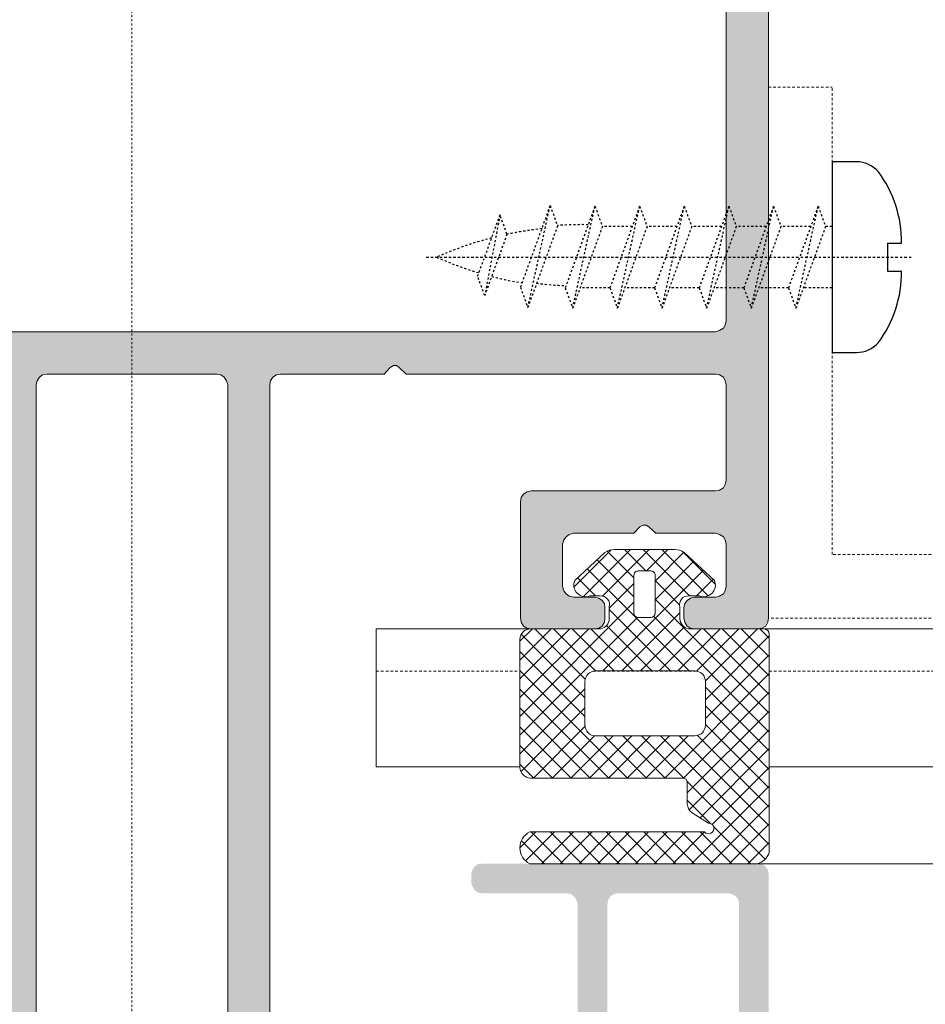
# Model space of a CAD drawing. Header units: millimetres. Extents: x -226731 to 126254, y -16359 to 60195.
# Tile 109 of 256: x -158974 to -158931, y 10585 to 10631. Entities that reach past the tile are written whole.
import ezdxf

# ---------------------------------------------------------------- set-up
doc = ezdxf.new("R2010")
doc.units = ezdxf.units.MM
doc.header["$LTSCALE"] = 0.1
doc.header["$MEASUREMENT"] = 0
doc.linetypes.add('CENTER', pattern=[2, 1.25, -0.25, 0.25, -0.25])
doc.linetypes.add('HIDDEN', pattern=[0.375, 0.25, -0.125])
for name, color, linetype, lineweight in [('01. Aluminium (Main Structure)', 6, 'Continuous', 5), ('0_CCE_ FF_SIDE WALL SPRINKLER', 6, 'Continuous', 0), ('2_Centerline', 1, 'CENTER', 15), ('3_Hatch', 8, 'Continuous', 0), ('SPRINKLER COVERAGE AREA', 1, 'Continuous', 9)]:
    doc.layers.add(name, color=color, linetype=linetype, lineweight=lineweight)
for name, color, linetype in [('CENTER LINE', 8, 'CENTER'), ('FIRE FIGHTING SERVICES', 5, 'Continuous'), ('HARDWARES', 7, 'Continuous')]:
    doc.layers.add(name, color=color, linetype=linetype)

# ---------------------------------------------------------------- blocks, each defined once
blk = doc.blocks.new('*U425')
at = {"layer": '3_Hatch'}
h = blk.add_hatch(color=8, dxfattribs=at)
h.dxf.hatch_style = 1
h.paths.add_polyline_path([(-4.223506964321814, 77.47590982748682), (-3.912497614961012, 77.78691917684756), (-3.912497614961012, 81.75436177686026), (-4.498231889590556, 82.77861923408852), (-4.498231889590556, 116.9740971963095), (-4.461947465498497, 117.1565560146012), (-4.352057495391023, 117.3213909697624), (-4.205883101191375, 117.4312809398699), (-4.004763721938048, 117.467565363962), (4.004763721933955, 117.467565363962), (4.188259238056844, 117.4312809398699), (4.35205749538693, 117.3213909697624), (4.461947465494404, 117.1565560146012), (4.516892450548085, 116.9740971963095), (4.516892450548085, 82.77861923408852), (3.894873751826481, 81.75436177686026), (3.894873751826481, 77.78691917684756), (4.205883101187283, 77.47590982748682), (4.297112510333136, 77.32973543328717), (4.297112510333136, 77.18356103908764), (4.205883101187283, 77.03738664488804), (3.894873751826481, 76.74400115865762), (3.894873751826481, 72.77655855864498), (4.516892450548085, 71.75230110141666), (4.516892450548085, 65.75396745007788), (4.461947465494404, 65.57150863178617), (4.35205749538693, 65.40667367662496), (4.188259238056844, 65.29678370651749), (4.004763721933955, 65.26049928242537), (-4.004763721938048, 65.26049928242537), (-4.205883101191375, 65.29678370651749), (-4.352057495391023, 65.40667367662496), (-4.461947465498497, 65.57150863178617), (-4.498231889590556, 65.75396745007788), (-4.498231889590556, 71.75230110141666), (-3.912497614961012, 72.77655855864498), (-3.912497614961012, 76.74400115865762), (-4.223506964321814, 77.03738664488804), (-4.278451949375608, 77.18356103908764), (-4.278451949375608, 77.32973543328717)], flags=16)
h.paths.add_polyline_path([(10.03938179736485, 65.44399479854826), (9.984436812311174, 65.26049928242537), (9.965776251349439, 65.07804046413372), (9.856922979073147, 64.91320550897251), (9.692088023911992, 64.80331553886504), (9.509629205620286, 64.76703111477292), (7.003930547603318, 64.76703111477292), (6.821471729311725, 64.80331553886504), (6.637976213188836, 64.91320550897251), (6.528086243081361, 65.07804046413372), (6.510462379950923, 65.26049928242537), (6.510462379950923, 116.9740971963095), (6.528086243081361, 117.1565560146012), (6.637976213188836, 117.3213909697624), (6.821471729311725, 117.4312809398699), (7.003930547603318, 117.467565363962), (11.88677733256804, 117.467565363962), (12.17912612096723, 117.7785747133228), (12.32530051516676, 117.8698041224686), (12.47147490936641, 117.8698041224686), (12.59898874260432, 117.7785747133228), (12.92865865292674, 117.467565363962), (27.50255676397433, 117.467565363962), (27.68605228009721, 117.4312809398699), (27.86851109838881, 117.3213909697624), (27.95974050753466, 117.1565560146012), (27.99602493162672, 116.9740971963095), (27.99602493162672, 112.475865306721), (27.95974050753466, 112.2747459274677), (27.86851109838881, 112.1099109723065), (27.68605228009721, 112.000021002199), (27.50255676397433, 111.9637365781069), (18.81710233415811, 111.9637365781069), (18.61598295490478, 111.9274521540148), (18.45114799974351, 111.8175621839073), (18.34125802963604, 111.6527272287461), (18.30497360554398, 111.4516078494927), (18.30497360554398, 105.9840634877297), (18.34125802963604, 105.7829441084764), (18.45114799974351, 105.6004852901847), (18.61598295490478, 105.5082191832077), (18.81710233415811, 105.4719347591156), (21.79760859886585, 105.4719347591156), (21.99872797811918, 105.5082191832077), (22.16356293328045, 105.6004852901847), (22.27241620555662, 105.7829441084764), (22.29107676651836, 105.9840634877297), (22.29107676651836, 106.4599077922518), (22.27241620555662, 106.6610271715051), (22.16356293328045, 106.8072015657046), (21.99872797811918, 106.9170915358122), (21.79760859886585, 106.9709998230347), (20.80963556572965, 106.9709998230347), (20.60851618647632, 107.008320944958), (20.46234179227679, 107.1182109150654), (20.35245182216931, 107.264385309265), (20.29750683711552, 107.4655046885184), (20.29750683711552, 109.45803792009), (20.35245182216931, 109.6591572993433), (20.46234179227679, 109.8053316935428), (20.60851618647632, 109.9152216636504), (20.80963556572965, 109.9701666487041), (23.64396743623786, 109.9701666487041), (23.93735292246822, 110.2811759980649), (24.08352731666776, 110.3547815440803), (24.2297017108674, 110.3547815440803), (24.35721554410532, 110.2811759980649), (24.68688545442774, 109.9701666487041), (27.50255676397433, 109.9701666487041), (27.68605228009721, 109.9152216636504), (27.86851109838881, 109.8053316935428), (27.95974050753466, 109.6591572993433), (27.99602493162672, 109.45803792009), (27.99602493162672, 107.4655046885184), (27.95974050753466, 107.264385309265), (27.86851109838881, 107.1182109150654), (27.68605228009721, 107.008320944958), (27.50255676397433, 106.9709998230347), (26.51562042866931, 106.9709998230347), (26.31450104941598, 106.9170915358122), (26.16832665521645, 106.8072015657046), (26.05843668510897, 106.6610271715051), (26.00349170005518, 106.4599077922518), (26.00349170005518, 105.9840634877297), (26.05843668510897, 105.7829441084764), (26.16832665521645, 105.6004852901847), (26.31450104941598, 105.5082191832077), (26.51562042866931, 105.4719347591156), (29.51375055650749, 105.4719347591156), (29.69724607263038, 105.5082191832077), (29.86208102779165, 105.6004852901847), (29.97093430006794, 105.7829441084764), (29.98959486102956, 105.9840634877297), (29.97093430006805, 200.4655619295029), (29.86208102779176, 200.6490574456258), (29.77966355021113, 200.7040024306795), (29.69724607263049, 200.7589474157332), (29.60549831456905, 200.7677593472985), (29.5137505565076, 200.7765712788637), (-29.51375055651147, 200.7765712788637), (-29.7148699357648, 200.7589474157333), (-29.86104432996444, 200.6490574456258), (-29.97093430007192, 200.4655619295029), (-30.00721872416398, 200.3017636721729), (-30.00721872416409, 105.9840634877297), (-29.97093430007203, 105.7829441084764), (-29.86104432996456, 105.6004852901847), (-29.71486993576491, 105.5082191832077), (-29.51375055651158, 105.4719347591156), (-26.4959231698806, 105.4719347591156), (-26.31346435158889, 105.5082191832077), (-26.14862939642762, 105.6004852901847), (-26.03873942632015, 105.7829441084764), (-26.00245500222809, 105.9840634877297), (-26.00245500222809, 106.4599077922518), (-26.03873942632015, 106.6610271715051), (-26.14862939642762, 106.8072015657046), (-26.31346435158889, 106.9170915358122), (-26.4959231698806, 106.9709998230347), (-27.52018062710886, 106.9709998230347), (-27.68501558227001, 107.008320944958), (-27.86747440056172, 107.1182109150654), (-27.97736437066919, 107.264385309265), (-28.01364879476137, 107.4655046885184), (-28.01364879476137, 109.45803792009), (-27.97736437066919, 109.6591572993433), (-27.86747440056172, 109.8053316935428), (-27.68501558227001, 109.9152216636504), (-27.52018062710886, 109.9701666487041), (-24.68584875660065, 109.9701666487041), (-24.37483940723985, 110.2811759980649), (-24.24732557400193, 110.3547815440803), (-24.06383005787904, 110.3547815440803), (-23.93631622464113, 110.2811759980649), (-23.62530687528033, 109.9701666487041), (-20.80963556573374, 109.9701666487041), (-20.60851618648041, 109.9152216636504), (-20.44368123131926, 109.8053316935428), (-20.33379126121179, 109.6591572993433), (-20.29750683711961, 109.45803792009), (-20.29750683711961, 107.4655046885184), (-20.33379126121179, 107.264385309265), (-20.44368123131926, 107.1182109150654), (-20.60851618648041, 107.008320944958), (-20.80963556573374, 106.9709998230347), (-21.81523246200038, 106.9709998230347), (-22.01635184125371, 106.9170915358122), (-22.16252623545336, 106.8072015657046), (-22.27241620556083, 106.6610271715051), (-22.30870062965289, 106.4599077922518), (-22.30870062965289, 105.9840634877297), (-22.27241620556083, 105.7829441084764), (-22.16252623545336, 105.6004852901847), (-22.01635184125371, 105.5082191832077), (-21.81523246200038, 105.4719347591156), (-18.79740507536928, 105.4719347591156), (-18.61494625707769, 105.5082191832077), (-18.45011130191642, 105.6004852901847), (-18.34125802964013, 105.7829441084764), (-18.30393690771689, 105.9840634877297), (-18.30393690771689, 111.4516078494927), (-18.34125802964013, 111.6527272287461), (-18.45011130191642, 111.8175621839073), (-18.61494625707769, 111.9274521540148), (-18.79740507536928, 111.9637365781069), (-27.52018062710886, 111.9637365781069), (-27.68501558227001, 112.000021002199), (-27.86747440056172, 112.1099109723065), (-27.97736437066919, 112.2747459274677), (-28.01364879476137, 112.475865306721), (-28.01364879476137, 116.9740971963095), (-27.97736437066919, 117.1565560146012), (-27.86747440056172, 117.3213909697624), (-27.68501558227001, 117.4312809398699), (-27.52018062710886, 117.467565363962), (-12.92762195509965, 117.467565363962), (-12.61764930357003, 117.7785747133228), (-12.48909877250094, 117.8698041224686), (-12.3429243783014, 117.8698041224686), (-12.17808942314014, 117.7785747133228), (-11.86708007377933, 117.467565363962), (-7.002893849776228, 117.467565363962), (-6.801774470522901, 117.4312809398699), (-6.655600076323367, 117.3213909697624), (-6.545710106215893, 117.1565560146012), (-6.509425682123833, 116.9740971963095), (-6.509425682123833, 65.26049928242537), (-6.545710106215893, 65.07804046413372), (-6.655600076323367, 64.91320550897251), (-6.801774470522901, 64.80331553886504), (-7.002893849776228, 64.76703111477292), (-9.508592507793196, 64.76703111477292), (-9.709711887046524, 64.80331553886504), (-9.855886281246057, 64.91320550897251), (-9.965776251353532, 65.07804046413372), (-10.0020606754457, 65.26049928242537), (-10.03834509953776, 65.44399479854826), (-10.14823506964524, 65.62645361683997), (-10.31307002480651, 65.73634358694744), (-10.4955288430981, 65.75396745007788), (-11.50216243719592, 65.75396745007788), (-11.70328181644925, 65.73634358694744), (-11.8494562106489, 65.62645361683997), (-11.95934618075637, 65.44399479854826), (-12.01325446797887, 65.26049928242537), (-12.01325446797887, 63.24930548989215), (-11.95934618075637, 63.06580997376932), (-11.8494562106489, 62.90201171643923), (-11.70328181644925, 62.79212174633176), (-11.50216243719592, 62.77346118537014), (-0.5297525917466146, 62.77346118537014), (-0.201119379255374, 63.06580997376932), (-0.07256884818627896, 63.13941551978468), (0.07360554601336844, 63.13941551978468), (0.2197799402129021, 63.06580997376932), (0.5121287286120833, 62.77346118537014), (11.50216243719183, 62.77346118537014), (11.68565795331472, 62.79212174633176), (11.8494562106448, 62.90201171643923), (11.95934618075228, 63.06580997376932), (12.01429116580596, 63.24930548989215), (12.01429116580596, 65.26049928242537), (11.95934618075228, 65.44399479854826), (11.8494562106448, 65.62645361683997), (11.68565795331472, 65.73634358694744), (11.50216243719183, 65.75396745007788), (10.4965655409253, 65.75396745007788), (10.29544616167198, 65.73634358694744), (10.14927176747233, 65.62645361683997)])
h.paths.add_polyline_path([(27.99602493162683, 197.2839362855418), (27.95974050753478, 197.4674318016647), (27.86851109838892, 197.6498906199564), (27.68605228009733, 197.7597805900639), (27.50255676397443, 197.7960650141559), (-27.52018062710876, 197.796065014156), (-27.6850155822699, 197.7597805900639), (-27.8674744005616, 197.6498906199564), (-27.97736437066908, 197.4674318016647), (-28.01364879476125, 197.2839362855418), (-28.01364879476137, 119.9732640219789), (-27.97736437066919, 119.7721446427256), (-27.86747440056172, 119.625970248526), (-27.68501558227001, 119.5160802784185), (-27.52018062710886, 119.4611352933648), (27.50255676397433, 119.4611352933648), (27.68605228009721, 119.5160802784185), (27.86851109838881, 119.625970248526), (27.95974050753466, 119.7721446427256), (27.99602493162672, 119.9732640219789)], flags=16)
h = blk.add_hatch(color=8, dxfattribs=at)
h.dxf.hatch_style = 1
h.paths.add_polyline_path([(28.60984527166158, 92.52736783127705), (28.60984527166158, 57.99274105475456), (28.57251278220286, 57.8278558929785), (28.46362635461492, 57.64534150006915), (28.28007494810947, 57.53541805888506), (28.09756055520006, 57.51675181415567), (22.90212243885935, 57.51675181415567), (22.70094180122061, 57.53541805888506), (22.53709365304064, 57.64534150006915), (22.44479944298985, 57.8278558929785), (22.40850396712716, 57.99274105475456), (22.40850396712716, 92.52736783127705), (22.44479944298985, 92.71091923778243), (22.53709365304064, 92.87476738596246), (22.70094180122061, 92.9846908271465), (22.90212243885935, 93.02202331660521), (28.09756055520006, 93.02202331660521), (28.28007494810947, 92.9846908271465), (28.46362635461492, 92.87476738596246), (28.57251278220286, 92.71091923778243)], flags=16)
h.paths.add_polyline_path([(22.40850396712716, 37.8902324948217), (22.3535422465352, 38.09141313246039), (22.2436188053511, 38.2562982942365), (22.09739988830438, 38.36622173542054), (21.89621925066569, 38.40251721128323), (21.49385797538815, 38.40251721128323), (21.3113435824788, 38.36622173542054), (21.14645842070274, 38.2562982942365), (21.03653497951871, 38.09141313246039), (21.00023950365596, 37.8902324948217), (21.00023950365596, 33.90291521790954), (20.945277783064, 33.70173458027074), (20.83535434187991, 33.53684941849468), (20.68913542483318, 33.42692597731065), (20.4879547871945, 33.40825973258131), (13.79299501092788, 33.40825973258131), (13.61048061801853, 33.42692597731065), (13.44559545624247, 33.53684941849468), (13.33567201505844, 33.70173458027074), (13.29937653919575, 33.90291521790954), (13.29937653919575, 51.4989619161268), (13.33567201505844, 51.70014255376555), (13.44559545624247, 51.84636147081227), (13.61048061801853, 51.95628491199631), (13.79299501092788, 52.01124663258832), (16.35441859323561, 52.01124663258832), (16.53693298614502, 52.04754210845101), (16.70181814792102, 52.15746554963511), (16.81174158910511, 52.32235071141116), (16.8480370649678, 52.50486510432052), (16.8480370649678, 55.596202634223), (16.86670330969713, 55.79738327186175), (16.97558973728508, 55.9622684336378), (17.15914114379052, 56.0721918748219), (17.36032178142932, 56.10848735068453), (20.4879547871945, 56.10848735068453), (20.68913542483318, 56.0721918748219), (20.83535434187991, 55.9622684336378), (20.945277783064, 55.79738327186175), (21.00023950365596, 55.596202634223), (21.00023950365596, 51.60888535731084), (21.03653497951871, 51.4077047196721), (21.14645842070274, 51.26148580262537), (21.3113435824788, 51.15156236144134), (21.49385797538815, 51.11526688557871), (21.89621925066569, 51.11526688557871), (22.09739988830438, 51.15156236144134), (22.2436188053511, 51.26148580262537), (22.3535422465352, 51.4077047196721), (22.40850396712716, 51.60888535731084), (22.40850396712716, 55.596202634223), (22.44479944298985, 55.79738327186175), (22.53709365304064, 55.9622684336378), (22.70094180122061, 56.0721918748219), (22.90212243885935, 56.10848735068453), (28.09756055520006, 56.10848735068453), (28.28007494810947, 56.0721918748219), (28.46362635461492, 55.9622684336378), (28.57251278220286, 55.79738327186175), (28.60984527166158, 55.596202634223), (28.60984527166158, 33.90291521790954), (28.57251278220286, 33.70173458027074), (28.46362635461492, 33.53684941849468), (28.28007494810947, 33.42692597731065), (28.09756055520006, 33.40825973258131), (22.90212243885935, 33.40825973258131), (22.70094180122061, 33.42692597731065), (22.53709365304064, 33.53684941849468), (22.44479944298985, 33.70173458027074), (22.40850396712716, 33.90291521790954)], flags=16)
h.paths.add_polyline_path([(12.20221615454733, 36.53692975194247), (11.89111207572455, 36.22582567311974), (11.89111207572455, 33.90291521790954), (11.85377958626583, 33.70173458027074), (11.74489315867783, 33.53684941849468), (11.58000799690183, 33.42692597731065), (11.37882735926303, 33.40825973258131), (9.000955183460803, 33.40825973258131), (8.799774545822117, 33.42692597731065), (8.653555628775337, 33.53684941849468), (8.5436321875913, 33.70173458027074), (8.488670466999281, 33.90291521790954), (8.488670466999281, 34.50645713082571), (8.452374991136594, 34.68897152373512), (8.342451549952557, 34.85385668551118), (8.177566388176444, 34.96378012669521), (7.99505199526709, 35.00007560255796), (7.793871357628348, 34.96378012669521), (7.628986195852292, 34.85385668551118), (7.519062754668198, 34.68897152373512), (7.482767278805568, 34.50645713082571), (7.482767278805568, 32.49361374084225), (7.519062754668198, 32.3110993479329), (7.628986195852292, 32.14621418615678), (7.793871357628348, 32.03629074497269), (7.99505199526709, 31.99999526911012), (28.49992183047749, 31.99999526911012), (28.70110246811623, 31.94503354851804), (28.84732138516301, 31.835110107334), (28.95724482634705, 31.68889119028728), (29.01220654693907, 31.48771055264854), (29.01220654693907, 30.48180736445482), (29.04850202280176, 30.29929297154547), (29.13975921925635, 30.13440780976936), (29.30464438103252, 30.02448436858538), (29.5058250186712, 30.00685513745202), (29.68833941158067, 30.02448436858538), (29.85322457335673, 30.13440780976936), (29.96314801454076, 30.29929297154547), (29.99944349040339, 30.48180736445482), (29.99944349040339, 93.91800306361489), (29.96314801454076, 94.11918370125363), (29.85322457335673, 94.28406886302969), (29.68833941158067, 94.39295529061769), (29.5058250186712, 94.41162153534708), (16.50063751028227, 94.41162153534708), (16.29945687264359, 94.39295529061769), (16.15323795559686, 94.28406886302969), (16.04331451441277, 94.11918370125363), (15.98835279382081, 93.91800306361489), (15.98835279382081, 93.51564178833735), (16.04331451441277, 93.35075662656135), (16.15323795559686, 93.16824223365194), (16.29945687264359, 93.0583187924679), (16.50063751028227, 93.02202331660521), (20.4879547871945, 93.02202331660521), (20.68913542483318, 92.9846908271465), (20.83535434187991, 92.87476738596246), (20.945277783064, 92.71091923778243), (21.00023950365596, 92.52736783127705), (21.00023950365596, 57.99274105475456), (20.945277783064, 57.8278558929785), (20.83535434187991, 57.64534150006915), (20.68913542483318, 57.53541805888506), (20.4879547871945, 57.51675181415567), (14.41520316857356, 57.51675181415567), (14.25031800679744, 57.4804563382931), (14.15906081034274, 57.42549461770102), (14.06780361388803, 57.370532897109), (14.01284189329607, 57.29794194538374), (13.95788017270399, 57.22431398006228), (13.93921392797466, 57.13305678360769), (13.92158469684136, 57.05942881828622), (13.92158469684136, 56.96817162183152), (13.93921392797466, 56.87691442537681), (13.95788017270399, 56.7856572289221), (14.01284189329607, 56.71202926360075), (14.06780361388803, 56.63943831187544), (14.15906081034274, 56.58447659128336), (14.25031800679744, 56.54818111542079), (14.36024144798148, 56.51084862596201), (14.94511711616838, 56.51084862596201), (15.14629775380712, 56.45588690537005), (15.29355368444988, 56.34700047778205), (15.40244011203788, 56.19974454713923), (15.43977260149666, 55.99856390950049), (15.43977260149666, 53.91416658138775), (15.40244011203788, 53.712985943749), (15.29355368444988, 53.54810078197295), (15.14629775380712, 53.43817734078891), (14.94511711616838, 53.40188186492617), (9.3846502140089, 53.40188186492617), (9.202135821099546, 53.43817734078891), (9.03725065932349, 53.54810078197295), (8.927327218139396, 53.712985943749), (8.891031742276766, 53.91416658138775), (8.891031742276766, 55.99856390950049), (8.927327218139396, 56.19974454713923), (9.03725065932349, 56.34700047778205), (9.202135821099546, 56.45588690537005), (9.3846502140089, 56.51084862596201), (9.915601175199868, 56.51084862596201), (10.11678181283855, 56.54818111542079), (10.26300072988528, 56.65706754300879), (10.37292417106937, 56.80432347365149), (10.42788589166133, 57.00550411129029), (10.37292417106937, 57.20668474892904), (10.26300072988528, 57.3529036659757), (10.11678181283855, 57.4628271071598), (9.915601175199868, 57.51675181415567), (7.99505199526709, 57.51675181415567), (7.793871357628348, 57.4628271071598), (7.628986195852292, 57.3529036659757), (7.519062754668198, 57.20668474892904), (7.482767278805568, 57.00550411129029), (7.482767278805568, 49.90818305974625), (7.519062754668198, 49.70700242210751), (7.628986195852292, 49.54211726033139), (7.793871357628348, 49.43219381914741), (7.99505199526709, 49.39589834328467), (8.378747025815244, 49.39589834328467), (8.579927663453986, 49.43219381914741), (8.76244205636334, 49.54211726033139), (8.83607002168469, 49.70700242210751), (8.891031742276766, 49.90818305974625), (8.891031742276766, 51.4989619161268), (8.927327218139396, 51.70014255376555), (9.03725065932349, 51.84636147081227), (9.202135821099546, 51.95628491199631), (9.3846502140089, 52.01124663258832), (11.37882735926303, 52.01124663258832), (11.58000799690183, 51.95628491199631), (11.74489315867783, 51.84636147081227), (11.85377958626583, 51.70014255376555), (11.89111207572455, 51.4989619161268), (11.89111207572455, 42.24361557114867), (11.85377958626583, 42.0611011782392), (11.74489315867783, 41.8962160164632), (11.58000799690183, 41.78629257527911), (11.37882735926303, 41.73133085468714), (9.3846502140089, 41.73133085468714), (9.202135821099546, 41.78629257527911), (9.03725065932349, 41.8962160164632), (8.927327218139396, 42.0611011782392), (8.891031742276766, 42.24361557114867), (8.891031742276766, 43.30448047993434), (8.83607002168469, 43.48699487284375), (8.76244205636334, 43.65188003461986), (8.579927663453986, 43.76180347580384), (8.378747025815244, 43.79809895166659), (7.99505199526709, 43.79809895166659), (7.793871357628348, 43.76180347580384), (7.628986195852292, 43.65188003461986), (7.519062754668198, 43.48699487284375), (7.482767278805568, 43.30448047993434), (7.482767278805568, 38.98739287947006), (7.50039650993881, 38.85984020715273), (7.537728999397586, 38.76858301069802), (7.592690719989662, 38.69495504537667), (7.64765244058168, 38.6399933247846), (7.701577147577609, 38.58503160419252), (7.775205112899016, 38.54873612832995), (7.848833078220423, 38.51244065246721), (7.92142402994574, 38.49377440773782), (7.99505199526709, 38.49377440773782), (8.086309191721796, 38.49377440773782), (8.158900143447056, 38.53006988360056), (8.23252810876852, 38.56740237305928), (8.306156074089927, 38.60369784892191), (8.360080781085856, 38.67628880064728), (8.41504250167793, 38.74991676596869), (8.488670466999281, 38.98739287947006), (8.488670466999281, 39.59093479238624), (8.5436321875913, 39.79211543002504), (8.653555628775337, 39.95700059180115), (8.799774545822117, 40.06692403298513), (9.000955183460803, 40.08559027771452), (11.37882735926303, 40.08559027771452), (11.58000799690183, 40.06692403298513), (11.74489315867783, 39.95700059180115), (11.85377958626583, 39.79211543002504), (11.89111207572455, 39.59093479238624), (11.89111207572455, 37.26802433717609), (12.20221615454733, 36.95692025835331), (12.29347335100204, 36.82936758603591), (12.29347335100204, 36.66448242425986)])
at = {"layer": '01. Aluminium (Main Structure)', "color": 8, "linetype": 'ByBlock'}
for p, q in [((29.98959486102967, 200.3017636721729), (29.98959486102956, 105.9840634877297)), ((27.99602493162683, 197.2839362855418), (27.99602493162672, 119.9732640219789)), ((27.86851109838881, 119.625970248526), (27.68605228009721, 119.5160802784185)), ((27.95974050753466, 119.7721446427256), (27.86851109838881, 119.625970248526)), ((27.99602493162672, 119.9732640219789), (27.95974050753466, 119.7721446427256)), ((27.50255676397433, 119.4611352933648), (-27.52018062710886, 119.4611352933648)), ((27.68605228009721, 119.5160802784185), (27.50255676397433, 119.4611352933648)), ((11.88677733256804, 117.467565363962), (12.17912612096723, 117.7785747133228)), ((12.17912612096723, 117.7785747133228), (12.32530051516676, 117.8698041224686)), ((12.32530051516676, 117.8698041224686), (12.47147490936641, 117.8698041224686)), ((12.47147490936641, 117.8698041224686), (12.59898874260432, 117.7785747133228)), ((12.59898874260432, 117.7785747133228), (12.92865865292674, 117.467565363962)), ((-4.461947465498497, 117.1565560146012), (-4.352057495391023, 117.3213909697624)), ((-4.352057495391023, 117.3213909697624), (-4.205883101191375, 117.4312809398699)), ((-4.205883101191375, 117.4312809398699), (-4.004763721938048, 117.467565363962)), ((-4.004763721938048, 117.467565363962), (4.004763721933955, 117.467565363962)), ((4.004763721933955, 117.467565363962), (4.188259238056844, 117.4312809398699)), ((4.188259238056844, 117.4312809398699), (4.35205749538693, 117.3213909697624)), ((4.35205749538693, 117.3213909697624), (4.461947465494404, 117.1565560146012)), ((6.528086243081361, 117.1565560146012), (6.637976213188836, 117.3213909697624)), ((6.637976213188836, 117.3213909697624), (6.821471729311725, 117.4312809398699)), ((6.821471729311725, 117.4312809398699), (7.003930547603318, 117.467565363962)), ((7.003930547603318, 117.467565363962), (11.88677733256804, 117.467565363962)), ((12.92865865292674, 117.467565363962), (27.50255676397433, 117.467565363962)), ((27.50255676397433, 117.467565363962), (27.68605228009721, 117.4312809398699)), ((27.68605228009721, 117.4312809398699), (27.86851109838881, 117.3213909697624)), ((27.86851109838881, 117.3213909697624), (27.95974050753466, 117.1565560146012)), ((-4.498231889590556, 116.9740971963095), (-4.461947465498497, 117.1565560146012)), ((-4.498231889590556, 82.77861923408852), (-4.498231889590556, 116.9740971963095)), ((4.461947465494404, 117.1565560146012), (4.516892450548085, 116.9740971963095)), ((4.516892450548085, 116.9740971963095), (4.516892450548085, 82.77861923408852)), ((6.510462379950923, 116.9740971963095), (6.528086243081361, 117.1565560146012)), ((6.510462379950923, 65.26049928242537), (6.510462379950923, 116.9740971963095)), ((27.95974050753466, 117.1565560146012), (27.99602493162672, 116.9740971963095)), ((27.99602493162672, 116.9740971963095), (27.99602493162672, 112.475865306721)), ((27.95974050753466, 112.2747459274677), (27.86851109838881, 112.1099109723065)), ((27.99602493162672, 112.475865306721), (27.95974050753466, 112.2747459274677)), ((18.34125802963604, 111.6527272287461), (18.45114799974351, 111.8175621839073)), ((18.45114799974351, 111.8175621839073), (18.61598295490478, 111.9274521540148)), ((18.61598295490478, 111.9274521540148), (18.81710233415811, 111.9637365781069)), ((27.50255676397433, 111.9637365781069), (18.81710233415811, 111.9637365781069)), ((27.68605228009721, 112.000021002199), (27.50255676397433, 111.9637365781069)), ((27.86851109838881, 112.1099109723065), (27.68605228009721, 112.000021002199)), ((18.30497360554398, 111.4516078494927), (18.34125802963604, 111.6527272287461)), ((18.30497360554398, 111.4516078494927), (18.30497360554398, 105.9840634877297)), ((23.93735292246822, 110.2811759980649), (24.08352731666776, 110.3547815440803)), ((24.08352731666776, 110.3547815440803), (24.2297017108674, 110.3547815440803)), ((24.2297017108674, 110.3547815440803), (24.35721554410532, 110.2811759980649)), ((20.46234179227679, 109.8053316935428), (20.60851618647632, 109.9152216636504)), ((20.60851618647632, 109.9152216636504), (20.80963556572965, 109.9701666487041)), ((20.80963556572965, 109.9701666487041), (23.64396743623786, 109.9701666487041)), ((23.64396743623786, 109.9701666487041), (23.93735292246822, 110.2811759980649)), ((24.35721554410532, 110.2811759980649), (24.68688545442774, 109.9701666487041)), ((24.68688545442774, 109.9701666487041), (27.50255676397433, 109.9701666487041)), ((27.50255676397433, 109.9701666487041), (27.68605228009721, 109.9152216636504)), ((27.68605228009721, 109.9152216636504), (27.86851109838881, 109.8053316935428)), ((20.29750683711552, 109.45803792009), (20.35245182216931, 109.6591572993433)), ((20.29750683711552, 107.4655046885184), (20.29750683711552, 109.45803792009)), ((20.35245182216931, 109.6591572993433), (20.46234179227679, 109.8053316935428)), ((27.86851109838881, 109.8053316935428), (27.95974050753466, 109.6591572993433)), ((27.95974050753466, 109.6591572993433), (27.99602493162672, 109.45803792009)), ((27.99602493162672, 109.45803792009), (27.99602493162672, 107.4655046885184)), ((20.35245182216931, 107.264385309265), (20.29750683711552, 107.4655046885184)), ((20.46234179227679, 107.1182109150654), (20.35245182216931, 107.264385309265)), ((20.60851618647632, 107.008320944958), (20.46234179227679, 107.1182109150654)), ((27.86851109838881, 107.1182109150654), (27.68605228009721, 107.008320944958)), ((27.95974050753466, 107.264385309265), (27.86851109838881, 107.1182109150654)), ((27.99602493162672, 107.4655046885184), (27.95974050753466, 107.264385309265)), ((20.80963556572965, 106.9709998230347), (20.60851618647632, 107.008320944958)), ((21.79760859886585, 106.9709998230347), (20.80963556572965, 106.9709998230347)), ((21.79760859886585, 106.9709998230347), (21.99872797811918, 106.9170915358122)), ((21.99872797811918, 106.9170915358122), (22.16356293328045, 106.8072015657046)), ((22.16356293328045, 106.8072015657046), (22.27241620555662, 106.6610271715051)), ((22.27241620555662, 106.6610271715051), (22.29107676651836, 106.4599077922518)), ((26.00349170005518, 106.4599077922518), (26.05843668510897, 106.6610271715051)), ((26.05843668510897, 106.6610271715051), (26.16832665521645, 106.8072015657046)), ((26.16832665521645, 106.8072015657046), (26.31450104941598, 106.9170915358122)), ((26.31450104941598, 106.9170915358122), (26.51562042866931, 106.9709998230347)), ((27.50255676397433, 106.9709998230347), (26.51562042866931, 106.9709998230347)), ((27.68605228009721, 107.008320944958), (27.50255676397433, 106.9709998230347)), ((22.29107676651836, 106.4599077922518), (22.29107676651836, 105.9840634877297)), ((26.00349170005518, 106.4599077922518), (26.00349170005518, 105.9840634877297)), ((18.34125802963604, 105.7829441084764), (18.30497360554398, 105.9840634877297)), ((18.45114799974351, 105.6004852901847), (18.34125802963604, 105.7829441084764)), ((22.27241620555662, 105.7829441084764), (22.16356293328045, 105.6004852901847)), ((22.29107676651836, 105.9840634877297), (22.27241620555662, 105.7829441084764)), ((26.05843668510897, 105.7829441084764), (26.00349170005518, 105.9840634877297)), ((26.16832665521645, 105.6004852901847), (26.05843668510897, 105.7829441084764)), ((29.97093430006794, 105.7829441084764), (29.86208102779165, 105.6004852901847)), ((29.98959486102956, 105.9840634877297), (29.97093430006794, 105.7829441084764)), ((18.61598295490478, 105.5082191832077), (18.45114799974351, 105.6004852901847)), ((18.81710233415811, 105.4719347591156), (18.61598295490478, 105.5082191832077)), ((18.81710233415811, 105.4719347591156), (21.79760859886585, 105.4719347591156)), ((21.99872797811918, 105.5082191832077), (21.79760859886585, 105.4719347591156)), ((22.16356293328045, 105.6004852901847), (21.99872797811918, 105.5082191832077)), ((26.31450104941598, 105.5082191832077), (26.16832665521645, 105.6004852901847)), ((26.51562042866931, 105.4719347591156), (26.31450104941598, 105.5082191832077)), ((26.51562042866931, 105.4719347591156), (29.51375055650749, 105.4719347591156)), ((29.69724607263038, 105.5082191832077), (29.51375055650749, 105.4719347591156)), ((29.86208102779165, 105.6004852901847), (29.69724607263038, 105.5082191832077))]:
    blk.add_line(p, q, dxfattribs=at)
at = {"layer": '2_Centerline', "color": 8, "ltscale": 0.25}
blk.add_line((0, 230.776571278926), (0, 0), dxfattribs=at)
at = {"layer": '3_Hatch', "color": 8, "linetype": 'HIDDEN', "ltscale": 5}
for p, q in [((29.98959486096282, 130.9719347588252), (32.98959486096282, 130.9719347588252)), ((29.98959486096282, 105.9719347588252), (29.98959486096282, 130.9719347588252)), ((32.98959486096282, 108.9719347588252), (32.98959486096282, 130.9719347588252)), ((54.98959486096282, 108.9719347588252), (32.98959486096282, 108.9719347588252)), ((54.98959486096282, 105.9719347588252), (29.98959486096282, 105.9719347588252)), ((11.51046238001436, 103.4802959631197), (18.28557404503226, 103.4802959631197)), ((21.73695149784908, 103.4802959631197), (26.6342011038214, 103.4802959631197)), ((30.02557381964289, 103.4802959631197), (100, 103.4802959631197))]:
    blk.add_line(p, q, dxfattribs=at)
at = {"layer": '3_Hatch', "color": 8, "linetype": 'Continuous'}
for p, q in [((20.83073313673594, 107.4306884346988), (22.5904047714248, 109.1903600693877)), ((21.27638356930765, 106.9924553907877), (23.48772534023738, 109.2037971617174)), ((22.18002729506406, 107.0122156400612), (24.37161081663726, 109.2037991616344)), ((23.6559571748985, 107.8679228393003), (22.39608180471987, 109.1277982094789)), ((24.20993259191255, 108.1978308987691), (23.20396697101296, 109.2037965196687)), ((26.27146568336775, 107.0201812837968), (24.08784844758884, 109.2037985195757)), ((24.24952603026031, 108.1978308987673), (25.25549629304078, 109.2038011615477)), ((24.65521685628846, 107.7196382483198), (26.01037471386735, 109.0747961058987)), ((27.14950132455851, 107.0260291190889), (24.97172992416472, 109.2038005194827)), ((27.48972382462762, 107.5696900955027), (25.94804266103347, 109.1113712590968)), ((23.65595717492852, 106.9840393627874), (21.91650264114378, 108.7234938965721)), ((24.65521685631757, 106.8357547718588), (26.47178308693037, 108.6523210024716)), ((26.26387466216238, 103.4922383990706), (21.45683499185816, 108.2992780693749)), ((22.1955831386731, 103.4922375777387), (26.9314509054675, 108.2281053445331)), ((21.85240263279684, 107.0198269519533), (20.99716734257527, 107.8750622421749)), ((22.49537793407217, 106.4436828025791), (23.65595717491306, 107.60426204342)), ((25.80134582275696, 106.6064176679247), (24.65521685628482, 107.7525466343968)), ((26.6074103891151, 107.0201813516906), (27.39111872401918, 107.8038896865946)), ((18.2855744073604, 101.3499957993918), (23.65595717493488, 106.7203785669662)), ((30.02557419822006, 101.4983058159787), (24.65521685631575, 106.868663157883)), ((25.37999136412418, 103.4922382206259), (22.49537794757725, 106.3768516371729)), ((23.07946679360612, 103.4922377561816), (25.81577463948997, 106.2285456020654)), ((18.28557455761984, 100.466112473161), (23.82632513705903, 106.0068630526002)), ((30.02557436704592, 100.61442217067), (24.58635057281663, 106.0536459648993)), ((18.2855738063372, 104.8855291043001), (18.87194088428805, 105.4718961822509)), ((18.285573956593, 104.001645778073), (19.75585848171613, 105.4719303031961)), ((18.2855741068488, 103.1177624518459), (20.63977607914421, 105.4719644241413)), ((18.28557425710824, 102.2338791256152), (21.52369367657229, 105.4719985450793)), ((21.35652136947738, 103.0962908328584), (18.98091181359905, 105.4719003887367)), ((21.84445941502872, 103.4922362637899), (19.86476117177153, 105.4719345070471)), ((22.72834147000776, 103.4922376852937), (20.74861052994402, 105.4719686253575)), ((23.61222476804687, 103.4922378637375), (21.63245988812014, 105.4720027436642)), ((24.49610806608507, 103.4922380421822), (22.35827450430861, 105.6300716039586)), ((23.96335044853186, 103.4922379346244), (26.03085001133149, 105.5597374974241)), ((24.84723410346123, 103.4922381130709), (26.82699738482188, 105.4720013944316)), ((25.73111775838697, 103.4922382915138), (27.71084340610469, 105.4719639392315)), ((26.60813753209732, 103.4853745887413), (28.59468942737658, 105.4719264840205)), ((30.02557402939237, 102.3821894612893), (26.93576670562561, 105.471996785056)), ((27.02489683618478, 103.0182504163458), (29.47853544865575, 105.4718890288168)), ((30.02557386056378, 103.2660731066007), (27.81968764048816, 105.4719593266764)), ((30.02557369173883, 104.1499567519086), (28.70360857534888, 105.4719218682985)), ((30.02557352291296, 105.0338403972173), (29.58752951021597, 105.4718844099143)), ((21.34557453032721, 102.223354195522), (18.35055072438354, 105.2183780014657)), ((27.02557401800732, 102.1350441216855), (30.02557350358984, 105.135043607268)), ((21.34557463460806, 101.3394706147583), (18.28557388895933, 104.399471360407)), ((27.02557412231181, 101.2511607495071), (30.02557367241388, 104.2511602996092)), ((23.35566374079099, 98.44549803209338), (18.28557403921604, 103.5155877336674)), ((25.10379523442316, 98.44549838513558), (30.02557384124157, 103.367276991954)), ((22.47178044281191, 98.44549785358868), (18.28557418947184, 102.6317041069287)), ((18.285574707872, 99.5822291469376), (21.34557448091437, 102.64222891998)), ((25.98701258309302, 98.44483225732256), (30.02557401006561, 102.4833936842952)), ((30.02557453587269, 99.73053852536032), (27.02557394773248, 102.7305391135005)), ((21.58789714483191, 98.44549767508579), (18.28557433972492, 101.7478204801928)), ((18.32897342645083, 98.74174438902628), (21.34557458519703, 101.7583455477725)), ((26.17070084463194, 97.7446370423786), (30.02557417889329, 101.59951037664)), ((30.02557470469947, 98.84665488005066), (27.02557405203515, 101.846655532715)), ((20.7040138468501, 98.44549749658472), (18.28557448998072, 100.8639368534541)), ((18.91660964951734, 98.44549713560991), (21.34889769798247, 100.877785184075)), ((26.25877489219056, 96.94882761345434), (30.02557434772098, 100.7156270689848)), ((30.02557487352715, 97.9627712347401), (27.02557415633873, 100.9627719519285)), ((19.80049330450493, 98.44549731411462), (21.7930928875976, 100.4380968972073)), ((20.68437695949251, 98.44549749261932), (22.67421456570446, 100.4353350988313)), ((21.56826061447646, 98.44549767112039), (23.55809822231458, 100.4353352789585)), ((24.23954703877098, 98.44549821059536), (22.24971023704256, 100.4353350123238)), ((22.45214426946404, 98.4454978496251), (24.44198187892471, 100.4353354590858)), ((25.12343033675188, 98.44549838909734), (23.13359353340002, 100.4353351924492)), ((23.33602792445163, 98.4454980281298), (25.32586553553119, 100.4353356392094)), ((26.01152440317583, 98.44128779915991), (24.01747682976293, 100.4353353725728)), ((24.21991157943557, 98.44549820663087), (26.20974919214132, 100.4353358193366)), ((30.02557538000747, 95.31112029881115), (24.90136012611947, 100.4353355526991)), ((30.02557521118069, 96.1950039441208), (25.78524342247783, 100.4353357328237)), ((30.02557504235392, 97.07888758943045), (26.65269666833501, 100.4517659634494)), ((19.82013054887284, 98.4454973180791), (18.28557464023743, 99.98005322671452)), ((26.77105804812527, 96.57722729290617), (30.02557451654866, 99.83174376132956)), ((18.93624725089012, 98.44549713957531), (18.28557479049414, 99.09616959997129)), ((27.33802109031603, 96.26030685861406), (30.0255746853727, 98.94786045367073)), ((29.82979788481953, 94.62301431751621), (26.16648994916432, 98.28632225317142)), ((26.37322089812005, 94.4116231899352), (30.02557485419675, 98.0639771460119)), ((27.26141201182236, 96.30751671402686), (26.17070094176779, 97.39822778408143)), ((27.25710475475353, 94.4116235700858), (30.02557502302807, 97.18009383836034)), ((29.1573043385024, 94.41162438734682), (27.40366380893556, 96.16526491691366)), ((28.14098861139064, 94.41162395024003), (30.02557519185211, 96.2962105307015)), ((18.28557645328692, 95.16281350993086), (19.03438288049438, 95.91161993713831)), ((18.55317982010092, 94.54653340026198), (19.91826653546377, 95.91162011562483)), ((20.31847337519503, 94.41162058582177), (18.81847406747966, 95.91161989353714)), ((19.30215004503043, 94.41162014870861), (20.80215019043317, 95.91162029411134)), ((21.2023564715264, 94.41162096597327), (19.70235736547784, 95.91162007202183)), ((20.1860339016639, 94.4116205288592), (21.68603384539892, 95.91162047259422)), ((22.08623956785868, 94.41162134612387), (20.58624066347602, 95.91162025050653)), ((21.06991775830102, 94.41162090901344), (22.56991750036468, 95.9116206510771)), ((22.97012266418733, 94.4116217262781), (21.47012396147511, 95.91162042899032)), ((21.95380161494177, 94.41162128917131), (23.45380115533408, 95.91162082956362)), ((23.85400576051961, 94.41162210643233), (22.35400725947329, 95.91162060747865)), ((22.83768547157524, 94.4116216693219), (24.33768481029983, 95.9116210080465)), ((24.73788885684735, 94.41162248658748), (23.23789055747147, 95.91162078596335)), ((23.72156932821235, 94.41162204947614), (25.22156846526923, 95.91162118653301)), ((25.62177195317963, 94.41162286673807), (24.12177385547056, 95.91162096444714)), ((24.60545318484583, 94.41162242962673), (26.10545212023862, 95.91162136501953)), ((26.50565504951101, 94.41162324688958), (25.00565715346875, 95.91162114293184)), ((25.48933704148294, 94.41162280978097), (26.98494853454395, 95.90723430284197)), ((27.38953814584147, 94.41162362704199), (25.88954045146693, 95.91162132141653)), ((28.27342124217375, 94.41162400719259), (26.77342374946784, 95.9116214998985)), ((19.43459027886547, 94.41162020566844), (18.35349467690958, 95.49271580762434)), ((29.02487246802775, 94.41162433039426), (30.02557536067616, 95.41232722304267))]:
    blk.add_line(p, q, dxfattribs=at)
at = {"layer": '3_Hatch', "color": 8}
for p, q in [((20.86420138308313, 107.7523512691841), (22.28790201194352, 109.066249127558)), ((22.7364033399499, 109.2037954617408), (25.57475229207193, 109.2038018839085)), ((26.02325532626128, 109.0662557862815), (27.44695648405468, 107.7523584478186)), ((24.45521685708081, 108.1978308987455), (23.85595717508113, 108.1978308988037)), ((23.65595717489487, 107.997830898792), (23.65595717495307, 106.2046557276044)), ((24.65521685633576, 106.2046557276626), (24.65521685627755, 107.9978308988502)), ((22.07039239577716, 107.0195583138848), (21.57039235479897, 107.0201744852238)), ((26.7407658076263, 107.0201813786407), (26.2407658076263, 107.0201812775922)), ((22.4953780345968, 105.9465844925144), (22.49537792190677, 106.5037954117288)), ((25.81578049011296, 106.5038019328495), (25.81576864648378, 105.9465910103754)), ((23.85595717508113, 106.0046557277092), (24.45521685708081, 106.0046557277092)), ((11.51046238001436, 105.4719347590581), (19.8712906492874, 105.4719347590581)), ((11.51046238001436, 105.4719347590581), (11.51046238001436, 98.96775415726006)), ((18.78555449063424, 105.4718928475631), (22.09477775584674, 105.4720205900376)), ((26.21636911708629, 105.4720272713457), (29.78904490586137, 105.4718758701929)), ((28.39941993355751, 105.4719347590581), (100, 105.4719347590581)), ((18.28557481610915, 98.94549701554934), (18.28557379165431, 104.9718927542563)), ((30.0255734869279, 105.2222391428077), (30.02557545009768, 94.94416664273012)), ((26.5255738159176, 103.4922384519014), (21.84557433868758, 103.4922375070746)), ((21.34557443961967, 102.9922374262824), (21.34557468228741, 100.9353348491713)), ((27.02557415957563, 100.9353359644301), (27.02557391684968, 102.9922385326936)), ((21.84557478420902, 100.4353349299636), (26.52557426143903, 100.4353358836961)), ((11.51046238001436, 98.96775415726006), (18.28557481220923, 98.96775415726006)), ((30.02557468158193, 98.96775415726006), (100, 98.96775415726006)), ((25.97070066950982, 98.44549856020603), (18.78557491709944, 98.44549710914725)), ((26.17070098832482, 97.23222982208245), (26.17070070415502, 98.2455479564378)), ((27.17070119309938, 96.32455414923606), (26.40350272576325, 96.80961300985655)), ((18.74625662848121, 95.91161987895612), (26.98108857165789, 95.91162154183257)), ((29.45537478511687, 94.41162451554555), (18.74641887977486, 94.41161990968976)), ((29.50582501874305, 94.41162153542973), (100, 94.41162153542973))]:
    blk.add_line(p, q, dxfattribs=at)
for centre, radius, start, end in [((22.73640515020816, 108.4037957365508), 0.7999997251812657, 90.00012965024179, 124.0993164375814), ((25.57475245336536, 108.403801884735), 0.7999999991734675, 55.90071979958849, 90.0000115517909), ((23.85595717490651, 107.997830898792), 0.2000000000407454, 89.99999995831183, 180), ((24.45521685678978, 107.9978308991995), 0.1999999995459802, 359.9999998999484, 89.999999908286), ((21.37337387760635, 107.5368005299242), 0.5529183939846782, 157.055339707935, 290.874653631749), ((26.93778407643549, 107.536807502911), 0.5529183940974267, 249.1253694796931, 22.94468342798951), ((22.09798023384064, 106.6093163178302), 0.4111685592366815, 345.1294162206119, 93.84721803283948), ((26.21088184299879, 106.6117028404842), 0.409570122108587, 85.81573982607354, 195.2748224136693), ((23.85595717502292, 106.204655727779), 0.2000000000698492, 180.0000000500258, 270.0000000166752), ((24.45521685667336, 106.2046557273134), 0.1999999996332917, 270.0000000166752, 0), ((21.96392696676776, 105.9888416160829), 0.5331284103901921, 284.2078103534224, 355.4538209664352), ((26.34721969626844, 105.9888483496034), 0.5331284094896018, 184.5462022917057, 255.7922128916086), ((18.78557379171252, 104.9718928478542), 0.5000000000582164, 90.00221174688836, 180.0000107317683), ((29.77557348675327, 105.222239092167), 0.250000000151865, 1.16059855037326e-05, 86.91108207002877), ((21.84557443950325, 102.992237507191), 0.4999999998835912, 90.00001155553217, 180.0000092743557), ((26.5255739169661, 102.9922384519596), 0.4999999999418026, 9.25143786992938e-06, 90.00001157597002), ((21.84557468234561, 100.9353349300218), 0.500000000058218, 180.000009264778, 270.0000116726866), ((26.52557415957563, 100.9353358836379), 0.4999999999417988, 270.0000116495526, 9.234973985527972e-06), ((18.78557481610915, 98.94549710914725), 0.5000000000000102, 180.0000107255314, 270.0000115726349), ((25.97070071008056, 98.24549856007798), 0.2000000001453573, 0.01415101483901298, 90.0000116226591), ((26.67070098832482, 97.2322299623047), 0.5000000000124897, 180.0000160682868, 237.6970055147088), ((27.17070124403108, 96.07455414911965), 0.2500000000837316, 220.6721962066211, 90.0000116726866), ((19.12635847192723, 95.16166100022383), 0.8407828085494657, 116.8772705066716, 243.1351245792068), ((29.26374881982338, 95.18833341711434), 0.7999982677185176, 283.8589778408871, 342.2292539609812)]:
    blk.add_arc(centre, radius, start, end, dxfattribs=at)
at = {"layer": 'CENTER LINE', "color": 8, "linetype": 'CENTER'}
blk.add_line((13.86488978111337, 122.9719347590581), (36.76360565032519, 122.9719347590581), dxfattribs=at)
at = {"layer": 'HARDWARES', "color": 8}
for p, q in [((32.98959486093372, 127.4605061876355), (32.98959486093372, 118.4833633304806)), ((33.80717727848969, 127.4605061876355), (32.98959486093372, 127.4605061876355))]:
    blk.add_line(p, q, dxfattribs=at)
at = {"layer": 'HARDWARES', "color": 8, "linetype": 'Continuous'}
for p, q in [((32.98959486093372, 127.4605061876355), (32.98959486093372, 118.4833633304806)), ((34.13977936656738, 127.4605061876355), (32.98959486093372, 127.4605061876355)), ((35.60267582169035, 123.6328645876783), (36.26360565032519, 123.6328645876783)), ((35.60267582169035, 123.6328645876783), (35.60267582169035, 122.3110049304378)), ((35.60267582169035, 122.3110049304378), (36.26360565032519, 122.3110049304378)), ((32.98959486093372, 118.4833633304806), (34.13977993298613, 118.4833633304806))]:
    blk.add_line(p, q, dxfattribs=at)
at = {"layer": 'HARDWARES', "color": 8, "linetype": 'HIDDEN'}
for p, q in [((16.29311971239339, 122.0707347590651), (17.34407971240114, 124.9584147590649)), ((17.34407971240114, 124.9584147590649), (16.62443971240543, 121.1602947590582)), ((17.67551971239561, 124.0480947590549), (17.34407971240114, 124.9584147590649)), ((23.57511486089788, 124.4119347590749), (22.17147486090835, 124.4119347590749)), ((25.67751486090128, 124.4119347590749), (24.27387486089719, 124.4119347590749)), ((27.77991486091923, 124.4119347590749), (26.37627486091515, 124.4119347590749)), ((29.88231486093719, 124.4119347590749), (28.4786748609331, 124.4119347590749)), ((31.98471486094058, 124.4119347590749), (30.5810748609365, 124.4119347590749)), ((32.98959486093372, 124.4119347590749), (32.68347486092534, 124.4119347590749)), ((17.67551971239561, 124.0480947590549), (16.62443971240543, 121.1602947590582)), ((16.62443971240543, 121.1602947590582), (16.29311971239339, 122.0707347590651)), ((22.52679486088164, 121.5319347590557), (21.12324486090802, 121.5319347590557)), ((24.62919486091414, 121.5319347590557), (23.22564486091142, 121.5319347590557)), ((26.73159486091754, 121.5319347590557), (25.32804486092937, 121.5319347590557)), ((28.83399486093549, 121.5319347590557), (27.43044486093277, 121.5319347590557)), ((30.93639486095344, 121.5319347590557), (29.53284486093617, 121.5319347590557))]:
    blk.add_line(p, q, dxfattribs=at)
for points in [[(19.70629070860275, 125.3999893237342), (20.05573070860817, 124.4399893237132), (18.65809070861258, 120.5999893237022), (19.70629070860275, 125.3999893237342), (18.30865070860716, 121.5599893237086), (18.65809070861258, 120.5999893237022)], [(21.81838486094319, 125.3719347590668), (22.16782486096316, 124.4119347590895), (20.77018486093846, 120.5719347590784), (21.81838486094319, 125.3719347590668), (20.42074486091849, 121.5319347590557), (20.77018486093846, 120.5719347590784)], [(23.92443486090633, 125.3719347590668), (24.27387486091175, 124.4119347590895), (22.87623486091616, 120.5719347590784), (23.92443486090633, 125.3719347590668), (22.52679486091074, 121.5319347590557), (22.87623486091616, 120.5719347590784)], [(26.02683486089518, 125.3719347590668), (26.37627486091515, 124.4119347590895), (24.978634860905, 120.5719347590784), (26.02683486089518, 125.3719347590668), (24.62919486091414, 121.5319347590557), (24.978634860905, 120.5719347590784)], [(28.12923486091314, 125.3719347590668), (28.4786748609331, 124.4119347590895), (27.0810348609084, 120.5719347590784), (28.12923486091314, 125.3719347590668), (26.73159486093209, 121.5319347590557), (27.0810348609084, 120.5719347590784)], [(30.23163486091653, 125.3719347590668), (30.5810748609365, 124.4119347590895), (29.18343486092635, 120.5719347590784), (30.23163486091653, 125.3719347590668), (28.83399486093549, 121.5319347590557), (29.18343486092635, 120.5719347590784)], [(32.33403486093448, 125.3719347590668), (32.6834748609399, 124.4119347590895), (31.28583486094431, 120.5719347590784), (32.33403486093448, 125.3719347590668), (30.93639486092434, 121.5319347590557), (31.28583486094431, 120.5719347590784)], [(32.98959486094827, 121.5319347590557), (31.63524486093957, 121.5319347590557)]]:
    blk.add_lwpolyline(points, dxfattribs=at)
at = {"layer": 'HARDWARES', "color": 8, "linetype": 'Continuous'}
for centre, radius, start, end in [((34.13977936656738, 126.0890776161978), 1.37142857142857, 41.73760885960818, 90), ((30.69215568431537, 123.677526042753), 5.571559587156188, 359.5407171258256, 36.63378738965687), ((30.69215564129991, 122.2663434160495), 5.571559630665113, 323.3662184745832, 0.4592834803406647), ((34.13977993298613, 119.8547919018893), 1.37142857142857, 270, 318.2623962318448)]:
    blk.add_arc(centre, radius, start, end, dxfattribs=at)
at = {"layer": 'HARDWARES', "color": 8, "linetype": 'HIDDEN'}
for centre, radius, start, end in [((21.1764963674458, 107.623889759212), 16.79315957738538, 96.31846388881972, 102.0331888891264), ((21.19054736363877, 107.7089443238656), 16.79315957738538, 88.94157172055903, 93.90393079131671), ((21.1764963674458, 107.623889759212), 16.79315957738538, 104.5756999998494, 113.9434805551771), ((21.1764963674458, 138.3199797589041), 16.79315957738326, 246.0565194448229, 253.3068709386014), ((21.1764963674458, 138.3199797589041), 16.79315957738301, 255.4378277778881, 260.4205138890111), ((21.19054736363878, 138.4050343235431), 16.79315957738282, 262.7073828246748, 267.4919924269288)]:
    blk.add_arc(centre, radius, start, end, dxfattribs=at)
blk = doc.blocks.new('A$C2AD535C3')
at = {"layer": 'SPRINKLER COVERAGE AREA', "color": 1}
blk.add_circle((-3.056754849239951e-12, -4.617106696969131e-12), 2500, dxfattribs=at)
blk = doc.blocks.new('G$C3584CA52')
at = {"layer": '0_CCE_ FF_SIDE WALL SPRINKLER', "color": 240, "xscale": -0.6, "yscale": 0.6, "zscale": 0.6}
for p in [(2806.02411697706, -9258.999999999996), (5355.332060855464, -9258.999999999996)]:
    blk.add_blockref('A$C2AD535C3', p, dxfattribs=at)

msp = doc.modelspace()

# ---------------------------------------------------------------- block references
at = {"layer": '3_Hatch', "color": 8}
msp.add_blockref('*U425', (-158968.6848555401, 10497.02365013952), dxfattribs=at)
msp.add_blockref('*U425', (-158968.6848555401, 10497.02365013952), dxfattribs=at)
at = {"layer": 'FIRE FIGHTING SERVICES'}
msp.add_blockref('G$C3584CA52', (-163018.3320608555, 21220.5), dxfattribs=at)

doc.saveas('drawing.dxf')
